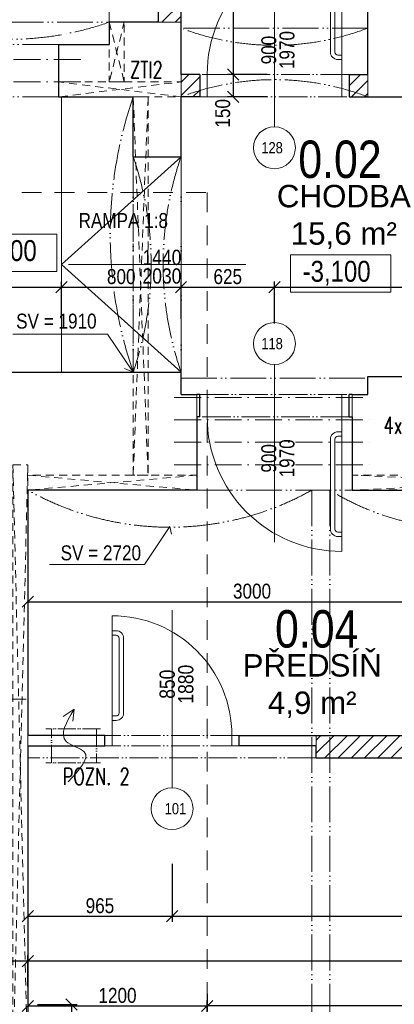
# Model space of a CAD drawing. Header units: millimetres. Extents: x -300958 to -108039, y 30118 to 292543.
# Tile 108 of 256: x -223622 to -221116, y 119277 to 125861. Entities that reach past the tile are written whole.
import ezdxf
from ezdxf.enums import TextEntityAlignment as Align

# ---------------------------------------------------------------- set-up
doc = ezdxf.new("R2010")
doc.units = ezdxf.units.MM
doc.header["$MEASUREMENT"] = 0
for name, pattern in [('ACAD_ISO05W100', [33, 24, -3, 0, -3, 0, -3]), ('ACAD_ISO10W100', [18, 12, -3, 0, -3]), ('DGN Style 2', [879.857395, 527.914437, -351.942958])]:
    doc.linetypes.add(name, pattern=pattern)
doc.layers.get('0').update_dxf_attribs({"lineweight": 13})
doc.layers.get('Defpoints').update_dxf_attribs({"color": 3, "lineweight": 13})
for name, color, linetype, lineweight in [('dims', 7, 'Continuous', 9), ('dvere', 7, 'Continuous', 9), ('legenda', 7, 'Continuous', 13), ('Materiály', 1, 'Continuous', 13), ('navrh', 1, 'Continuous', 9), ('OCEL', 7, 'Continuous', 13), ('popis', 7, 'Continuous', 9), ('PSV', 7, 'Continuous', 13), ('schody', 7, 'Continuous', 13), ('tenka', 7, 'Continuous', 13), ('texts', 3, 'Continuous', 30), ('výškové kóty', 7, 'Continuous', 13), ('walls', 7, 'Continuous', 13), ('zarizovaky', 5, 'Continuous', 9), ('zařizovací předměty', 7, 'Continuous', 9)]:
    doc.layers.add(name, color=color, linetype=linetype, lineweight=lineweight)
doc.styles.add('GENERATED_STYLE_8', font='arial.ttf')
doc.styles.get("Standard").update_dxf_attribs({"font": 'txt.shx'})
doc.styles.add('STYLE-0', font='ARIALN.TTF')
doc.styles.add('Style-Arial', font='arial.ttf')
doc.dimstyles.new('arch', dxfattribs={"dimscale": 50, "dimtxt": 2.5, "dimasz": 2.5, "dimexe": 1.25, "dimexo": 0.9, "dimtad": 1, "dimdec": 0, "dimtxsty": 'STYLE-0', "dimblk": 'ARCHTICK', "dimcen": 2.5, "dimadec": 0, "dimazin": 0, "dimtfac": 1, "dimtdec": 0, "dimtmove": 2, "dimatfit": 3, "dimldrblk": 'ARCHTICK', "dimfxl": 0, "dimarcsym": 0})

# ---------------------------------------------------------------- blocks, each defined once
blk = doc.blocks.new('_ArchTick')
at = {"color": 0, "linetype": 'ByBlock', "flags": 128}
blk.add_lwpolyline([(-0.5, -0.5), (0.5, 0.5)], dxfattribs=at)
blk = doc.blocks.new('*D242')
at = {"layer": 'Defpoints', "color": 0, "linetype": 'Continuous'}
for p in [(-223567.6, 119565.7), (-223567.6, 119321.6), (-217272.6, 119321.6)]:
    blk.add_point(p, dxfattribs=at)
at = {"layer": 'dims', "color": 0, "linetype": 'Continuous', "lineweight": -2}
for p, q in [((-223567.6, 119396.6), (-223567.6, 119603.2)), ((-217272.6, 119396.6), (-217272.6, 119603.2)), ((-217272.6, 119565.7), (-223567.6, 119565.7))]:
    blk.add_line(p, q, dxfattribs=at)
at = {"layer": 'dims', "color": 0, "linetype": 'Continuous', "lineweight": -2, "xscale": 75, "yscale": 75, "zscale": 75, "rotation": 180}
blk.add_blockref('_ArchTick', (-223567.6, 119565.7), dxfattribs=at)
at = {"layer": 'dims', "color": 0, "linetype": 'Continuous', "lineweight": -2, "xscale": 75, "yscale": 75, "zscale": 75}
blk.add_blockref('_ArchTick', (-217272.6, 119565.7), dxfattribs=at)
at = {"layer": 'dims', "color": 0, "linetype": 'Continuous', "insert": (-220420.1, 119635.6), "char_height": 100, "attachment_point": 5, "style": 'STYLE-0'}
blk.add_mtext('6295', dxfattribs=at)
blk = doc.blocks.new('*D244')
at = {"layer": 'Defpoints', "color": 0, "linetype": 'Continuous'}
for p in [(-219517.6, 124079.9), (-219517.6, 124072.7), (-221917.6, 123754.9)]:
    blk.add_point(p, dxfattribs=at)
at = {"layer": 'dims', "color": 0, "linetype": 'Continuous', "lineweight": -2}
for p, q in [((-221917.6, 123829.9), (-221917.6, 124110.2)), ((-221917.6, 124072.7), (-219517.6, 124072.7)), ((-219517.6, 124004.9), (-219517.6, 124035.2))]:
    blk.add_line(p, q, dxfattribs=at)
at = {"layer": 'dims', "color": 0, "linetype": 'Continuous', "lineweight": -2, "xscale": 75, "yscale": 75, "zscale": 75, "rotation": 180}
blk.add_blockref('_ArchTick', (-221917.6, 124072.7), dxfattribs=at)
at = {"layer": 'dims', "color": 0, "linetype": 'Continuous', "lineweight": -2, "xscale": 75, "yscale": 75, "zscale": 75}
blk.add_blockref('_ArchTick', (-219517.6, 124072.7), dxfattribs=at)
at = {"layer": 'dims', "color": 0, "linetype": 'Continuous', "insert": (-220475.1, 124142.5), "char_height": 100, "attachment_point": 5, "style": 'STYLE-0'}
blk.add_mtext('2400', dxfattribs=at)
blk = doc.blocks.new('*D256')
at = {"layer": 'Defpoints', "color": 0, "linetype": 'Continuous'}
for p in [(-223567.6, 122394.1), (-220567.6, 122394.1), (-220567.6, 121969.1)]:
    blk.add_point(p, dxfattribs=at)
at = {"layer": 'dims', "color": 0, "linetype": 'Continuous', "lineweight": -2}
for p, q in [((-223567.6, 122319.1), (-223567.6, 121931.6)), ((-220567.6, 122319.1), (-220567.6, 121931.6)), ((-223567.6, 121969.1), (-220567.6, 121969.1))]:
    blk.add_line(p, q, dxfattribs=at)
at = {"layer": 'dims', "color": 0, "linetype": 'Continuous', "lineweight": -2, "xscale": 75, "yscale": 75, "zscale": 75, "rotation": 180}
blk.add_blockref('_ArchTick', (-223567.6, 121969.1), dxfattribs=at)
at = {"layer": 'dims', "color": 0, "linetype": 'Continuous', "lineweight": -2, "xscale": 75, "yscale": 75, "zscale": 75}
blk.add_blockref('_ArchTick', (-220567.6, 121969.1), dxfattribs=at)
at = {"layer": 'dims', "color": 0, "linetype": 'Continuous', "insert": (-222067.6, 122038.9), "char_height": 100, "attachment_point": 5, "style": 'STYLE-0'}
blk.add_mtext('3000', dxfattribs=at)
blk = doc.blocks.new('*D261')
at = {"layer": 'Defpoints', "color": 0, "linetype": 'Continuous'}
for p in [(-224157.6, 119565.7), (-224157.6, 119321.6), (-223567.6, 119321.6)]:
    blk.add_point(p, dxfattribs=at)
at = {"layer": 'dims', "color": 0, "linetype": 'Continuous', "lineweight": -2}
for p, q in [((-224157.6, 119396.6), (-224157.6, 119603.2)), ((-223567.6, 119396.6), (-223567.6, 119603.2)), ((-223567.6, 119565.7), (-224157.6, 119565.7))]:
    blk.add_line(p, q, dxfattribs=at)
at = {"layer": 'dims', "color": 0, "linetype": 'Continuous', "lineweight": -2, "xscale": 75, "yscale": 75, "zscale": 75, "rotation": 180}
blk.add_blockref('_ArchTick', (-224157.6, 119565.7), dxfattribs=at)
at = {"layer": 'dims', "color": 0, "linetype": 'Continuous', "lineweight": -2, "xscale": 75, "yscale": 75, "zscale": 75}
blk.add_blockref('_ArchTick', (-223567.6, 119565.7), dxfattribs=at)
at = {"layer": 'dims', "color": 0, "linetype": 'Continuous', "insert": (-223862.6, 119635.6), "char_height": 100, "attachment_point": 5, "style": 'STYLE-0'}
blk.add_mtext('590', dxfattribs=at)
blk = doc.blocks.new('*D521')
at = {"layer": 'Defpoints', "color": 0, "linetype": 'Continuous'}
for p in [(-223342.6, 124072.7), (-223342.6, 123974), (-225057.6, 123784.9)]:
    blk.add_point(p, dxfattribs=at)
at = {"layer": 'dims', "color": 0, "linetype": 'Continuous', "lineweight": -2}
for p, q in [((-225057.6, 123859.9), (-225057.6, 124110.2)), ((-225057.6, 124072.7), (-223342.6, 124072.7)), ((-223342.6, 124049), (-223342.6, 124110.2))]:
    blk.add_line(p, q, dxfattribs=at)
at = {"layer": 'dims', "color": 0, "linetype": 'Continuous', "lineweight": -2, "xscale": 75, "yscale": 75, "zscale": 75, "rotation": 180}
blk.add_blockref('_ArchTick', (-225057.6, 124072.7), dxfattribs=at)
at = {"layer": 'dims', "color": 0, "linetype": 'Continuous', "lineweight": -2, "xscale": 75, "yscale": 75, "zscale": 75}
blk.add_blockref('_ArchTick', (-223342.6, 124072.7), dxfattribs=at)
at = {"layer": 'dims', "color": 0, "linetype": 'Continuous', "insert": (-224200.1, 124142.5), "char_height": 100, "attachment_point": 5, "style": 'STYLE-0'}
blk.add_mtext('1715', dxfattribs=at)
blk = doc.blocks.new('*D550')
at = {"layer": 'Defpoints', "color": 0, "linetype": 'Continuous'}
for p in [(-223567.6, 120290.7), (-222602.6, 120290.7), (-222602.6, 119865.7)]:
    blk.add_point(p, dxfattribs=at)
at = {"layer": 'dims', "color": 0, "linetype": 'Continuous', "lineweight": -2}
for p, q in [((-223567.6, 120215.7), (-223567.6, 119828.2)), ((-222602.6, 120215.7), (-222602.6, 119828.2)), ((-223567.6, 119865.7), (-222602.6, 119865.7))]:
    blk.add_line(p, q, dxfattribs=at)
at = {"layer": 'dims', "color": 0, "linetype": 'Continuous', "lineweight": -2, "xscale": 75, "yscale": 75, "zscale": 75, "rotation": 180}
blk.add_blockref('_ArchTick', (-223567.6, 119865.7), dxfattribs=at)
at = {"layer": 'dims', "color": 0, "linetype": 'Continuous', "lineweight": -2, "xscale": 75, "yscale": 75, "zscale": 75}
blk.add_blockref('_ArchTick', (-222602.6, 119865.7), dxfattribs=at)
at = {"layer": 'dims', "color": 0, "linetype": 'Continuous', "insert": (-223085.1, 119935.6), "char_height": 100, "attachment_point": 5, "style": 'STYLE-0'}
blk.add_mtext('965', dxfattribs=at)
blk = doc.blocks.new('*D551')
at = {"layer": 'Defpoints', "color": 0, "linetype": 'Continuous'}
for p in [(-222602.6, 120290.7), (-218412.6, 120290.7), (-218412.6, 119865.7)]:
    blk.add_point(p, dxfattribs=at)
at = {"layer": 'dims', "color": 0, "linetype": 'Continuous', "lineweight": -2}
for p, q in [((-222602.6, 120215.7), (-222602.6, 119828.2)), ((-218412.6, 120215.7), (-218412.6, 119828.2)), ((-222602.6, 119865.7), (-218412.6, 119865.7))]:
    blk.add_line(p, q, dxfattribs=at)
at = {"layer": 'dims', "color": 0, "linetype": 'Continuous', "lineweight": -2, "xscale": 75, "yscale": 75, "zscale": 75, "rotation": 180}
blk.add_blockref('_ArchTick', (-222602.6, 119865.7), dxfattribs=at)
at = {"layer": 'dims', "color": 0, "linetype": 'Continuous', "lineweight": -2, "xscale": 75, "yscale": 75, "zscale": 75}
blk.add_blockref('_ArchTick', (-218412.6, 119865.7), dxfattribs=at)
at = {"layer": 'dims', "color": 0, "linetype": 'Continuous', "insert": (-220507.6, 119935.6), "char_height": 100, "attachment_point": 5, "style": 'STYLE-0'}
blk.add_mtext('4190', dxfattribs=at)
blk = doc.blocks.new('*D892')
at = {"layer": 'Defpoints', "color": 0, "linetype": 'Continuous'}
for p in [(-221917.6, 126495), (-222193.7, 125495), (-221892, 125495)]:
    blk.add_point(p, dxfattribs=at)
at = {"layer": 'dims', "color": 0, "linetype": 'Continuous', "lineweight": -2}
for p, q in [((-221992.6, 126495), (-222231.2, 126495)), ((-222193.7, 126495), (-222193.7, 125495)), ((-221967, 125495), (-222231.2, 125495))]:
    blk.add_line(p, q, dxfattribs=at)
at = {"layer": 'dims', "color": 0, "linetype": 'Continuous', "lineweight": -2, "xscale": 75, "yscale": 75, "zscale": 75}
for p, rotation in [((-222193.7, 126495), 90), ((-222193.7, 125495), 270)]:
    blk.add_blockref('_ArchTick', p, dxfattribs=dict(at, rotation=rotation))
at = {"layer": 'dims', "color": 0, "linetype": 'Continuous', "insert": (-222263.5, 126071.1), "char_height": 100, "attachment_point": 5, "rotation": 90, "style": 'STYLE-0'}
blk.add_mtext('1000', dxfattribs=at)
blk = doc.blocks.new('*D893')
at = {"layer": 'Defpoints', "color": 0, "linetype": 'Continuous'}
for p in [(-221917.6, 125495), (-222193.7, 125345), (-221892, 125345)]:
    blk.add_point(p, dxfattribs=at)
at = {"layer": 'dims', "color": 0, "linetype": 'Continuous', "lineweight": -2}
for p, q in [((-221992.6, 125495), (-222231.2, 125495)), ((-222193.7, 125495), (-222193.7, 125345)), ((-221967, 125345), (-222231.2, 125345))]:
    blk.add_line(p, q, dxfattribs=at)
at = {"layer": 'dims', "color": 0, "linetype": 'Continuous', "lineweight": -2, "xscale": 75, "yscale": 75, "zscale": 75}
for p, rotation in [((-222193.7, 125495), 90), ((-222193.7, 125345), 270)]:
    blk.add_blockref('_ArchTick', p, dxfattribs=dict(at, rotation=rotation))
at = {"layer": 'dims', "color": 0, "linetype": 'Continuous', "insert": (-222263.5, 125234.9), "char_height": 100, "attachment_point": 5, "rotation": 90, "style": 'STYLE-0'}
blk.add_mtext('150', dxfattribs=at)
blk = doc.blocks.new('*D956')
at = {"layer": 'Defpoints', "color": 0, "linetype": 'Continuous'}
for p in [(-222367.6, 119265.7), (-222367.6, 119021.6), (-217272.6, 119021.6)]:
    blk.add_point(p, dxfattribs=at)
at = {"layer": 'dims', "color": 0, "linetype": 'Continuous', "lineweight": -2}
for p, q in [((-222367.6, 119096.6), (-222367.6, 119303.2)), ((-217272.6, 119265.7), (-222367.6, 119265.7)), ((-217272.6, 119096.6), (-217272.6, 119303.2))]:
    blk.add_line(p, q, dxfattribs=at)
at = {"layer": 'dims', "color": 0, "linetype": 'Continuous', "lineweight": -2, "xscale": 75, "yscale": 75, "zscale": 75, "rotation": 180}
blk.add_blockref('_ArchTick', (-222367.6, 119265.7), dxfattribs=at)
at = {"layer": 'dims', "color": 0, "linetype": 'Continuous', "lineweight": -2, "xscale": 75, "yscale": 75, "zscale": 75}
blk.add_blockref('_ArchTick', (-217272.6, 119265.7), dxfattribs=at)
at = {"layer": 'dims', "color": 0, "linetype": 'Continuous', "insert": (-219820.1, 119335.6), "char_height": 100, "attachment_point": 5, "style": 'STYLE-0'}
blk.add_mtext('5095', dxfattribs=at)
blk = doc.blocks.new('*D957')
at = {"layer": 'Defpoints', "color": 0, "linetype": 'Continuous'}
for p in [(-223567.6, 119690.7), (-222367.6, 119422), (-222367.6, 119265.7)]:
    blk.add_point(p, dxfattribs=at)
at = {"layer": 'dims', "color": 0, "linetype": 'Continuous', "lineweight": -2}
for p, q in [((-223567.6, 119615.7), (-223567.6, 119228.2)), ((-222367.6, 119347), (-222367.6, 119228.2)), ((-223567.6, 119265.7), (-222367.6, 119265.7))]:
    blk.add_line(p, q, dxfattribs=at)
at = {"layer": 'dims', "color": 0, "linetype": 'Continuous', "lineweight": -2, "xscale": 75, "yscale": 75, "zscale": 75, "rotation": 180}
blk.add_blockref('_ArchTick', (-223567.6, 119265.7), dxfattribs=at)
at = {"layer": 'dims', "color": 0, "linetype": 'Continuous', "lineweight": -2, "xscale": 75, "yscale": 75, "zscale": 75}
blk.add_blockref('_ArchTick', (-222367.6, 119265.7), dxfattribs=at)
at = {"layer": 'dims', "color": 0, "linetype": 'Continuous', "insert": (-222967.6, 119335.6), "char_height": 100, "attachment_point": 5, "style": 'STYLE-0'}
blk.add_mtext('1200', dxfattribs=at)
blk = doc.blocks.new('*D1181')
at = {"layer": 'Defpoints', "color": 0, "linetype": 'Continuous'}
for p in [(-223576.9, 119275), (-223576.9, 118080), (-223275.2, 118080)]:
    blk.add_point(p, dxfattribs=at)
at = {"layer": 'dims', "color": 0, "linetype": 'Continuous', "lineweight": -2}
for p, q in [((-223501.9, 119275), (-223237.7, 119275)), ((-223275.2, 119275), (-223275.2, 118080)), ((-223501.9, 118080), (-223237.7, 118080))]:
    blk.add_line(p, q, dxfattribs=at)
at = {"layer": 'dims', "color": 0, "linetype": 'Continuous', "lineweight": -2, "xscale": 75, "yscale": 75, "zscale": 75}
for p, rotation in [((-223275.2, 119275), 90), ((-223275.2, 118080), 270)]:
    blk.add_blockref('_ArchTick', p, dxfattribs=dict(at, rotation=rotation))
at = {"layer": 'dims', "color": 0, "linetype": 'Continuous', "insert": (-223345, 118470), "char_height": 100, "attachment_point": 5, "rotation": 90, "style": 'STYLE-0'}
blk.add_mtext('1195', dxfattribs=at)
blk = doc.blocks.new('*D1561')
at = {"layer": 'Defpoints', "color": 0, "linetype": 'Continuous'}
for p in [(-222542.6, 124072.7), (-222542.6, 123974), (-223342.6, 123784.9)]:
    blk.add_point(p, dxfattribs=at)
at = {"layer": 'dims', "color": 0, "linetype": 'Continuous', "lineweight": -2}
for p, q in [((-223342.6, 123859.9), (-223342.6, 124110.2)), ((-223342.6, 124072.7), (-222542.6, 124072.7)), ((-222542.6, 124049), (-222542.6, 124110.2))]:
    blk.add_line(p, q, dxfattribs=at)
at = {"layer": 'dims', "color": 0, "linetype": 'Continuous', "lineweight": -2, "xscale": 75, "yscale": 75, "zscale": 75, "rotation": 180}
blk.add_blockref('_ArchTick', (-223342.6, 124072.7), dxfattribs=at)
at = {"layer": 'dims', "color": 0, "linetype": 'Continuous', "lineweight": -2, "xscale": 75, "yscale": 75, "zscale": 75}
blk.add_blockref('_ArchTick', (-222542.6, 124072.7), dxfattribs=at)
at = {"layer": 'dims', "color": 0, "linetype": 'Continuous', "insert": (-222942.6, 124142.5), "char_height": 100, "attachment_point": 5, "style": 'STYLE-0'}
blk.add_mtext('800', dxfattribs=at)
blk = doc.blocks.new('*D1562')
at = {"layer": 'Defpoints', "color": 0, "linetype": 'Continuous'}
for p in [(-221917.6, 124072.7), (-221917.6, 123970), (-222542.6, 123784.9)]:
    blk.add_point(p, dxfattribs=at)
at = {"layer": 'dims', "color": 0, "linetype": 'Continuous', "lineweight": -2}
for p, q in [((-222542.6, 123859.9), (-222542.6, 124110.2)), ((-222542.6, 124072.7), (-221917.6, 124072.7)), ((-221917.6, 124045), (-221917.6, 124110.2))]:
    blk.add_line(p, q, dxfattribs=at)
at = {"layer": 'dims', "color": 0, "linetype": 'Continuous', "lineweight": -2, "xscale": 75, "yscale": 75, "zscale": 75, "rotation": 180}
blk.add_blockref('_ArchTick', (-222542.6, 124072.7), dxfattribs=at)
at = {"layer": 'dims', "color": 0, "linetype": 'Continuous', "lineweight": -2, "xscale": 75, "yscale": 75, "zscale": 75}
blk.add_blockref('_ArchTick', (-221917.6, 124072.7), dxfattribs=at)
at = {"layer": 'dims', "color": 0, "linetype": 'Continuous', "insert": (-222230.1, 124142.5), "char_height": 100, "attachment_point": 5, "style": 'STYLE-0'}
blk.add_mtext('625', dxfattribs=at)

msp = doc.modelspace()

# ---------------------------------------------------------------- hatches: boundary and pattern name
at = {"layer": 'Materiály', "linetype": 'Continuous'}
h = msp.add_hatch(dxfattribs=at)
h.set_pattern_fill('ANSI31', color=256, scale=500, style=0)
h.paths.add_polyline_path([(-222692.6, 125845), (-222542.6, 125845), (-222542.6, 126795), (-222692.6, 126795)])
h = msp.add_hatch(dxfattribs=at)
h.set_pattern_fill('ANSI31', color=256, scale=500, style=0)
h.paths.add_polyline_path([(-222417.6, 125387.3), (-222417.6, 125495), (-222542.6, 125495), (-222542.6, 125345, -0.018818)])
h.paths.add_polyline_path([(-222417.6, 125345), (-222417.6, 125387.3, 0.018818), (-222542.6, 125345)])
h.paths.add_polyline_path([(-221292.6, 125345, 0.018818), (-221417.6, 125387.3), (-221417.6, 125345)], flags=17)
h.paths.add_polyline_path([(-221417.6, 125387.3, -0.018818), (-221292.6, 125345), (-221292.6, 125495), (-221417.6, 125495)])
h = msp.add_hatch(dxfattribs=at)
h.set_pattern_fill('ANSI31', color=256, scale=500, style=0)
h.paths.add_polyline_path([(-220417.6, 122715), (-220567.6, 122715), (-220567.6, 122457, 0.021483), (-220417.6, 122468.8)])
h.paths.add_polyline_path([(-220417.6, 122468.8, -0.021483), (-220567.6, 122457), (-220567.6, 121331.1), (-220417.6, 121331.1)])
h.paths.add_polyline_path([(-220567.6, 121331.1), (-220567.6, 121206.1), (-220417.6, 121206.1), (-220417.6, 121331.1)])
h.paths.add_polyline_path([(-220417.6, 121206.1), (-220567.6, 121206.1), (-220567.6, 121075), (-221547.6, 121075), (-221547.6, 120925), (-219697.6, 120925), (-219697.6, 121075), (-220417.6, 121075)])
h.paths.add_polyline_path([(-221547.6, 121075), (-221637.6, 121075), (-221637.6, 121005), (-221637.6, 120925), (-221547.6, 120925)])
h.paths.add_polyline_path([(-219697.6, 120925), (-219547.6, 120925), (-219547.6, 121075), (-219697.6, 121075)])
h.paths.add_polyline_path([(-219547.6, 121075), (-219547.6, 120925), (-218912.6, 120925), (-218912.6, 121075)])

# ---------------------------------------------------------------- linework, layer by layer
at = {"layer": 'dvere', "linetype": 'Continuous'}
for p, q in [((-221917.6, 125145), (-221917.6, 126332.3)), ((-222367.6, 125345), (-222367.6, 125495)), ((-221467.6, 125495), (-221467.6, 125345)), ((-222108.9, 124225), (-223296.3, 124225)), ((-221917.6, 123555), (-221917.6, 122367.7)), ((-222367.6, 123355), (-222367.6, 123205)), ((-221467.6, 123205), (-221467.6, 123355)), ((-222602.6, 120725), (-222602.6, 121912.3)), ((-223002.6, 121005), (-223002.6, 121075)), ((-222202.6, 121005), (-222202.6, 121075))]:
    msp.add_line(p, q, dxfattribs=at)
at = {"layer": 'dvere', "linetype": 'ACAD_ISO05W100', "ltscale": 8}
for p, q in [((-221417.6, 125495), (-222417.6, 125495)), ((-222417.6, 125345), (-221417.6, 125345)), ((-222417.6, 123355), (-221417.6, 123355)), ((-221417.6, 123205), (-222417.6, 123205)), ((-222152.6, 121075), (-223052.6, 121075)), ((-222152.6, 121005), (-223052.6, 121005)), ((-221637.6, 120925), (-223567.6, 120925))]:
    msp.add_line(p, q, dxfattribs=at)
at = {"layer": 'dvere', "linetype": 'Continuous', "flags": 128}
for points in [[(-221467.6, 125495), (-221467.6, 126395), (-221467.6, 125495), (-221467.6, 126395, 0.414214), (-222367.6, 125495)], [(-221467.6, 123205), (-221467.6, 122305), (-221467.6, 123205), (-221467.6, 122305, -0.414214), (-222367.6, 123205)], [(-223002.6, 121075), (-223002.6, 121875, -0.414214), (-222202.6, 121075)]]:
    msp.add_lwpolyline(points, format="xyb", dxfattribs=at)
at = {"layer": 'navrh', "linetype": 'Continuous', "lineweight": 30}
for p, q in [((-222692.6, 125845), (-222692.6, 126795)), ((-222542.6, 125845), (-222542.6, 126795)), ((-222417.6, 125495), (-222542.6, 125495)), ((-222417.6, 125495), (-222417.6, 125345)), ((-221417.6, 125495), (-221417.6, 125345)), ((-221417.6, 125495), (-221292.6, 125495)), ((-222417.6, 125345), (-222542.6, 125345)), ((-221417.6, 125345), (-221292.6, 125345)), ((-222417.6, 123355), (-222437.6, 123355)), ((-222417.6, 123205), (-222417.6, 123355)), ((-221417.6, 123205), (-221417.6, 123355)), ((-221397.6, 123355), (-221417.6, 123355)), ((-222417.6, 123205), (-222437.6, 123205)), ((-221417.6, 123205), (-221397.6, 123205)), ((-221637.6, 121075), (-220567.6, 121075)), ((-221637.6, 120925), (-221637.6, 121005)), ((-221637.6, 120925), (-218912.6, 120925))]:
    msp.add_line(p, q, dxfattribs=at)
at = {"layer": 'navrh'}
msp.add_line((-223342.6, 125345), (-223342.6, 123505), dxfattribs=at)
at = {"layer": 'navrh', "flags": 128}
msp.add_lwpolyline([(-222542.6, 124945), (-223342.6, 124225), (-222542.6, 123505), (-222542.6, 124945)], dxfattribs=at)
at = {"layer": 'OCEL', "linetype": 'ACAD_ISO10W100', "ltscale": 15}
for p, q in [((-223212.6, 125595), (-224512.6, 125595)), ((-223212.6, 125445), (-224512.6, 125445)), ((-222587.6, 123335), (-221247.6, 123335)), ((-222587.6, 123185), (-221247.6, 123185)), ((-222587.6, 123035), (-221247.6, 123035)), ((-222587.6, 122885), (-221247.6, 122885))]:
    msp.add_line(p, q, dxfattribs=at)
at = {"layer": 'popis', "linetype": 'Continuous'}
for p, q in [((-223331.6, 121200.5), (-223258.6, 121249.5)), ((-223258.6, 121249.5), (-223265.6, 121170.5))]:
    msp.add_line(p, q, dxfattribs=at)
at = {"layer": 'popis', "flags": 128}
for points in [[(-223668.2, 123758.4), (-223033.9, 123758.4), (-222862.6, 123505), (-222921.8, 123529.6)], [(-223422.3, 122218.4), (-222788, 122218.4), (-222616.7, 122471.9), (-222606.8, 122421.6)]]:
    msp.add_lwpolyline(points, dxfattribs=at)
at = {"layer": 'popis', "linetype": 'Continuous'}
msp.add_spline([(-223258.6, 121249.5), (-223311.6, 121034.5), (-223190.6, 120965.5), (-223298.6, 120763.5)], degree=3, dxfattribs=at)
at = {"layer": 'PSV', "linetype": 'Continuous', "lineweight": 0}
for centre in [(-221917.6, 125004.9), (-221917.6, 123695), (-222602.6, 120584.9)]:
    msp.add_circle(centre, 140.1, dxfattribs=at)
at = {"layer": 'tenka', "linetype": 'ACAD_ISO05W100', "ltscale": 10}
for p, q in [((-224362.6, 125845), (-223022.6, 125845)), ((-221292.6, 125805), (-222542.6, 125805)), ((-223362.6, 125695), (-224362.6, 125695)), ((-223362.6, 125345), (-224362.6, 125345)), ((-222862.6, 124945), (-222862.6, 123505)), ((-222542.6, 124945), (-222542.6, 123505)), ((-222542.6, 123465), (-221292.6, 123465)), ((-222437.6, 122715), (-221397.6, 122715))]:
    msp.add_line(p, q, dxfattribs=at)
at = {"layer": 'tenka', "linetype": 'Continuous'}
for p, q in [((-222692.6, 125845), (-222542.6, 125845)), ((-222542.6, 125495), (-222542.6, 125345)), ((-221292.6, 125495), (-221292.6, 125345)), ((-222437.6, 123205), (-222437.6, 123355)), ((-221397.6, 123205), (-221397.6, 123355)), ((-223567.6, 121005), (-223567.6, 121075)), ((-221637.6, 121075), (-221637.6, 121005))]:
    msp.add_line(p, q, dxfattribs=at)
at = {"layer": 'tenka', "linetype": 'DGN Style 2', "ltscale": 0.25}
for p, q in [((-227787.6, 124705), (-222367.6, 124705)), ((-222367.6, 124705), (-222367.6, 116980))]:
    msp.add_line(p, q, dxfattribs=at)
at = {"layer": 'tenka', "linetype": 'ACAD_ISO05W100', "ltscale": 10, "flags": 128}
for points in [[(-223022.6, 125845, -0.172057), (-224362.6, 125845)], [(-221292.6, 125805, -0.184208), (-222542.6, 125805)], [(-221292.6, 125345, 0.184208), (-222542.6, 125345)], [(-222862.6, 125345, 0.166999), (-222862.6, 123505)], [(-222862.6, 124945, -0.166667), (-222862.6, 123505)], [(-222542.6, 124945, 0.166667), (-222542.6, 123505)], [(-221667.6, 122715, -0.260963), (-223567.6, 122715)], [(-219697.6, 122725, -0.285537), (-221547.6, 122715)]]:
    msp.add_lwpolyline(points, format="xyb", dxfattribs=at)
at = {"layer": 'tenka', "linetype": 'DGN Style 2', "ltscale": 0.1, "flags": 128}
msp.add_lwpolyline([(-222922.6, 125445), (-223022.6, 125445), (-223022.6, 125845), (-222922.6, 125845)], close=True, dxfattribs=at)
for points in [[(-223022.6, 125845), (-222922.6, 125445), (-223022.6, 125445), (-222922.6, 125845)], [(-223362.6, 125445), (-222542.6, 125445), (-223362.6, 125345), (-222542.6, 125345), (-223362.6, 125445)], [(-222862.6, 125345), (-222763.1, 122814.9), (-222863.1, 122814.9), (-222762.6, 125345)], [(-223667.5, 122884.7), (-223567.6, 118835), (-223667.6, 118835), (-223567.6, 122884.7)], [(-222437.6, 122715), (-222437.6, 122815), (-223567.6, 122814.7), (-222437.6, 122715), (-223567.6, 122715), (-222437.6, 122815)], [(-221397.6, 122715), (-221397.6, 122815), (-219327.6, 122814.7), (-221397.6, 122715), (-219327.6, 122725), (-221397.6, 122815)]]:
    msp.add_lwpolyline(points, dxfattribs=at)
at = {"layer": 'tenka', "linetype": 'DGN Style 2', "ltscale": 0.1}
for points in [[(-222862.6, 125345), (-222762.6, 125345), (-222763.1, 122814.9), (-222863.1, 122814.9)], [(-223667.5, 122884.8), (-223567.6, 122884.7), (-223567.6, 118835), (-223667.6, 118835)]]:
    msp.add_lwpolyline(points, close=True, dxfattribs=at)
at = {"layer": 'tenka', "linetype": 'ACAD_ISO05W100', "ltscale": 10, "flags": 128}
for points in [[(-221667.6, 122715), (-221667.6, 116980)], [(-221547.6, 122715), (-221547.6, 116980)]]:
    msp.add_lwpolyline(points, dxfattribs=at)
at = {"layer": 'výškové kóty', "linetype": 'Continuous', "lineweight": 0, "flags": 128}
for points in [[(-224043.2, 124427.9), (-223372.5, 124427.9), (-223372.5, 124178.3), (-224043.2, 124178.3)], [(-221809.6, 124289.5), (-221138.9, 124289.5), (-221138.9, 124040), (-221809.6, 124040)]]:
    msp.add_lwpolyline(points, close=True, dxfattribs=at)
at = {"layer": 'walls', "linetype": 'Continuous', "lineweight": 30}
for p, q in [((-221292.6, 125495), (-221292.6, 131985)), ((-222542.6, 125495), (-222542.6, 125895)), ((-223022.6, 125845), (-223022.6, 125695)), ((-222692.6, 125845), (-223022.6, 125845)), ((-223362.6, 125695), (-223362.6, 125345)), ((-223362.6, 125695), (-223022.6, 125695)), ((-223362.6, 125345), (-222862.6, 125345)), ((-222862.6, 124945), (-222862.6, 125345)), ((-222542.6, 124945), (-222542.6, 125345)), ((-221292.6, 125345), (-220732.6, 125345)), ((-222862.6, 124945), (-222542.6, 124945)), ((-224507.6, 123505), (-222542.6, 123505)), ((-222542.6, 123355), (-222542.6, 123505)), ((-221292.6, 123355), (-221292.6, 123475)), ((-221292.6, 123475), (-219232.6, 123475)), ((-222542.6, 123355), (-222437.6, 123355)), ((-221397.6, 123355), (-221292.6, 123355)), ((-221397.6, 123205), (-221397.6, 122715)), ((-222437.6, 122715), (-223567.6, 122715)), ((-223567.6, 122715), (-223567.6, 121075)), ((-221397.6, 122715), (-220567.6, 122715)), ((-223567.6, 121005), (-223567.6, 116980))]:
    msp.add_line(p, q, dxfattribs=at)
at = {"layer": 'walls', "linetype": 'Continuous', "lineweight": 30, "flags": 128}
for points in [[(-222437.6, 123205), (-222437.6, 122715)], [(-223567.6, 121005), (-223567.6, 121005), (-223052.6, 121005), (-223052.6, 121075), (-223567.6, 121075)], [(-221637.6, 121005), (-221637.6, 121005), (-222152.6, 121005), (-222152.6, 121075), (-221637.6, 121075)]]:
    msp.add_lwpolyline(points, dxfattribs=at)
at = {"layer": 'zarizovaky'}
msp.add_line((-223022.6, 126795), (-223022.6, 125845), dxfattribs=at)
at = {"layer": 'zarizovaky', "linetype": 'Continuous', "lineweight": 0, "flags": 128}
for points in [[(-221468.5, 125595), (-221493.5, 125595, -0.414214), (-221543.5, 125645), (-221543.5, 126245, -0.414214), (-221493.5, 126295), (-221467.6, 126295), (-221467.6, 126295)], [(-221468.5, 125625), (-221493.5, 125625, -0.414214), (-221513.5, 125645), (-221513.5, 126245, -0.414214), (-221493.5, 126265), (-221467.6, 126265)], [(-221468.5, 122405), (-221493.5, 122405, -0.414214), (-221543.5, 122455), (-221543.5, 123055, -0.414214), (-221493.5, 123105), (-221467.6, 123105), (-221467.6, 123105)], [(-221468.5, 122435), (-221493.5, 122435, -0.414214), (-221513.5, 122455), (-221513.5, 123055, -0.414214), (-221493.5, 123075), (-221467.6, 123075)], [(-223001.6, 121775), (-222976.6, 121775, -0.414214), (-222926.6, 121725), (-222926.6, 121225, -0.414214), (-222976.6, 121175), (-223002.6, 121175), (-223002.6, 121175)], [(-223001.6, 121745), (-222976.6, 121745, -0.414214), (-222956.6, 121725), (-222956.6, 121225, -0.414214), (-222976.6, 121205), (-223002.6, 121205)]]:
    msp.add_lwpolyline(points, format="xyb", dxfattribs=at)
at = {"layer": 'zařizovací předměty', "linetype": 'ACAD_ISO05W100', "lineweight": 0, "ltscale": 5}
for p, q in [((-223081.6, 121119.5), (-223447.6, 121119.5)), ((-223408.6, 120891.5), (-223408.6, 121119.5)), ((-223108.6, 121119.5), (-223108.6, 120891.5)), ((-223081.6, 120891.5), (-223447.6, 120891.5))]:
    msp.add_line(p, q, dxfattribs=at)
at = {"layer": 'zařizovací předměty', "linetype": 'Continuous', "flags": 128}
msp.add_lwpolyline([(-224478.9, 121361.5), (-224340.6, 121317.4), (-223578.8, 121317.4)], dxfattribs=at)

# ---------------------------------------------------------------- texts
at = {"layer": 'dims', "linetype": 'Continuous', "style": 'STYLE-0'}
for s, p in [('SV = 1910', (-223376.6, 123845.4)), ('SV = 2720', (-223079.2, 122295.8))]:
    msp.add_text(s, height=100, dxfattribs=at).set_placement(p, align=Align.MIDDLE_CENTER)
at = {"layer": 'dvere', "linetype": 'Continuous', "attachment_point": 5, "rotation": 90, "style": 'STYLE-0'}
for s, insert, char_height, line_spacing_factor in [('900\\P1970', (-221894, 125658), 100, 0.72871), ('900\\P1970', (-221894, 122927.7), 100, 0.72871), ('850\\P1880', (-222572.5, 121417.3), 102, 0.731636)]:
    msp.add_mtext(s, dxfattribs=dict(at, insert=insert, char_height=char_height, line_spacing_factor=line_spacing_factor))
at = {"layer": 'dvere', "linetype": 'Continuous', "insert": (-222670.2, 124208.7), "char_height": 102, "attachment_point": 5, "line_spacing_factor": 0.731636, "style": 'STYLE-0'}
msp.add_mtext('1440\\P2030', dxfattribs=at)
at = {"layer": 'legenda', "linetype": 'Continuous', "lineweight": 0, "char_height": 112, "style": 'Style-Arial'}
for s, insert, attachment_point, rotation, line_spacing_factor in [('{\\Fromans|c238;\\W0.71429;4xI Č.120MM}', (-221187.7, 123148.7), 4, 0.00909, 0.803213), ('{\\Fromans|c0;\\W0.71429;POZN. 2}', (-222885.3, 120799.9), 6, 0.00116, 0.768246)]:
    msp.add_mtext(s, dxfattribs=dict(at, insert=insert, attachment_point=attachment_point, rotation=rotation, line_spacing_factor=line_spacing_factor))
at = {"layer": 'popis', "linetype": 'Continuous', "lineweight": 0, "char_height": 150, "attachment_point": 2, "style": 'GENERATED_STYLE_8'}
for s, insert, width in [('CHODBA\\P15,6 m²', (-221453.5, 124756.5), 1303.837), ('PŘEDSÍŇ\\P4,9 m²', (-221664.9, 121618.3), 1068.837)]:
    msp.add_mtext(s, dxfattribs=dict(at, insert=insert, width=width))
at = {"layer": 'PSV', "linetype": 'Continuous', "lineweight": 0, "style": 'STYLE-0'}
for s, p in [('128', (-221933.5, 125004.9)), ('118', (-221933.5, 123695)), ('101', (-222580, 120584.9))]:
    msp.add_text(s, height=75, dxfattribs=at).set_placement(p, align=Align.MIDDLE_CENTER)
at = {"layer": 'schody', "linetype": 'Continuous', "style": 'STYLE-0'}
msp.add_text('RAMPA 1:8', height=100, dxfattribs=at).set_placement((-222929.1, 124518.2), align=Align.MIDDLE_CENTER)
at = {"layer": 'texts', "linetype": 'Continuous', "lineweight": 0, "char_height": 250, "attachment_point": 5, "line_spacing_factor": 0.725795}
for s, insert in [('\\fArial Narrow|b0|i0|c238|p39;0.02', (-221479.2, 124925.9)), ('\\fArial Narrow|b0|i0|c238|p39;0.04', (-221634.9, 121785.6))]:
    msp.add_mtext(s, dxfattribs=dict(at, insert=insert))
at = {"layer": 'výškové kóty', "linetype": 'Continuous', "lineweight": 0, "char_height": 140, "width": 1046.843, "attachment_point": 1, "style": 'STYLE-0'}
for s, insert in [('-3,200', (-223962.7, 124387)), ('-3,100', (-221729.1, 124248.6))]:
    msp.add_mtext(s, dxfattribs=dict(at, insert=insert))
at = {"layer": 'zařizovací předměty', "linetype": 'Continuous', "insert": (-222883.6, 125525.6), "char_height": 112, "attachment_point": 4, "rotation": 0.00116, "line_spacing_factor": 0.765173, "style": 'Style-Arial'}
msp.add_mtext('{\\Fromans|c238;\\W0.71429;ZTI2}', dxfattribs=at)

# ---------------------------------------------------------------- dimensions: what is measured, and where the dimension line sits
at = {"layer": 'dims', "linetype": 'Continuous'}
for base, p1, p2, picture, middle in [((-222193.7, 125495), (-221917.6, 126495), (-221892, 125495), '*D892', (-222263.5, 126071.1)), ((-222193.7, 125345), (-221917.6, 125495), (-221892, 125345), '*D893', (-222263.5, 125234.9)), ((-223275.2, 118080), (-223576.9, 119275), (-223576.9, 118080), '*D1181', (-223345, 118470))]:
    dim = msp.add_linear_dim(base=base, p1=p1, p2=p2, angle=270, dimstyle='arch', override={"dimtxt": 2, "dimasz": 1.5, "dimexe": 0.75, "dimexo": 1.5, "dimgap": 0.375, "dimcen": 0.05}, dxfattribs=at)
    dim.commit()
    dim.dimension.update_dxf_attribs({"geometry": picture, "text_midpoint": middle, "dimtype": 160})
for base, p1, p2, picture, middle in [((-223342.6, 124072.7), (-225057.6, 123784.9), (-223342.6, 123974), '*D521', (-224200.1, 124142.5)), ((-222542.6, 124072.7), (-223342.6, 123784.9), (-222542.6, 123974), '*D1561', (-222942.6, 124142.5)), ((-221917.6, 124072.7), (-222542.6, 123784.9), (-221917.6, 123970), '*D1562', (-222230.1, 124142.5)), ((-220567.6, 121969.1), (-223567.6, 122394.1), (-220567.6, 122394.1), '*D256', (-222067.6, 122038.9)), ((-222602.6, 119865.7), (-223567.6, 120290.7), (-222602.6, 120290.7), '*D550', (-223085.1, 119935.6)), ((-218412.6, 119865.7), (-222602.6, 120290.7), (-218412.6, 120290.7), '*D551', (-220507.6, 119935.6)), ((-222367.6, 119265.7), (-223567.6, 119690.7), (-222367.6, 119422), '*D957', (-222967.6, 119335.6))]:
    dim = msp.add_linear_dim(base=base, p1=p1, p2=p2, dimstyle='arch', override={"dimtxt": 2, "dimasz": 1.5, "dimexe": 0.75, "dimexo": 1.5, "dimgap": 0.375, "dimcen": 0.05}, dxfattribs=at)
    dim.commit()
    dim.dimension.update_dxf_attribs({"geometry": picture, "text_midpoint": middle})
dim = msp.add_linear_dim(base=(-219517.6, 124072.7), p1=(-221917.6, 123754.9), p2=(-219517.6, 124079.9), dimstyle='arch', override={"dimtxt": 2, "dimasz": 1.5, "dimexe": 0.75, "dimexo": 1.5, "dimgap": 0.375, "dimcen": 0.05}, dxfattribs=at)
dim.commit()
dim.dimension.update_dxf_attribs({"geometry": '*D244', "text_midpoint": (-220475.1, 124142.5), "dimtype": 160})
for base, p1, p2, picture, middle in [((-224157.6, 119565.7), (-223567.6, 119321.6), (-224157.6, 119321.6), '*D261', (-223862.6, 119635.6)), ((-223567.6, 119565.7), (-217272.6, 119321.6), (-223567.6, 119321.6), '*D242', (-220420.1, 119635.6)), ((-222367.6, 119265.7), (-217272.6, 119021.6), (-222367.6, 119021.6), '*D956', (-219820.1, 119335.6))]:
    dim = msp.add_linear_dim(base=base, p1=p1, p2=p2, angle=180, dimstyle='arch', override={"dimtxt": 2, "dimasz": 1.5, "dimexe": 0.75, "dimexo": 1.5, "dimgap": 0.375, "dimcen": 0.05}, dxfattribs=at)
    dim.commit()
    dim.dimension.update_dxf_attribs({"geometry": picture, "text_midpoint": middle})

doc.saveas('drawing.dxf')
